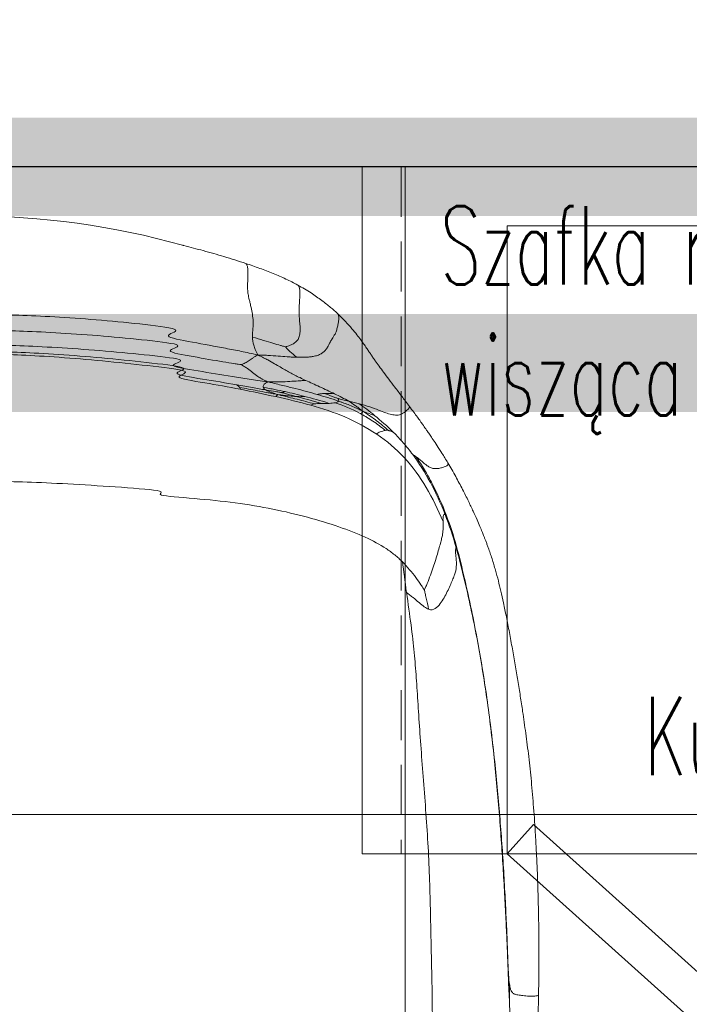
# Model space of a CAD drawing. Header units: millimetres. Extents: x -2074 to 12588, y -3630 to 101167.
# Tile 48 of 256: x 2720 to 2754, y -1533 to -1483. Entities that reach past the tile are written whole.
import ezdxf

# ---------------------------------------------------------------- set-up
doc = ezdxf.new("R2010")
doc.units = ezdxf.units.MM
doc.linetypes.add('CONTINOUS', pattern=[0])
doc.linetypes.add('DASHED', pattern=[19.05, 12.7, -6.35])
for name, color, linetype, lineweight in [('SelinAr_BUD_posadzka', 7, 'Continuous', 20), ('SelinAr_BUD_posadzka cokoły', 5, 'Continuous', 18), ('SelinAr_BUD_posadzka okładziny ścienne', 5, 'Continuous', 20), ('SelinAr_BUD_ściany', 7, 'Continuous', 25), ('SelinAr_WYP_instalacje elektryczne', 8, 'Continuous', 18), ('SelinAr_WYP_meble', 8, 'Continuous', 18)]:
    doc.layers.add(name, color=color, linetype=linetype, lineweight=lineweight)
doc.styles.add('JACEK_07', font='SIMPLEX.SHX', dxfattribs={"width": 0.7})
doc.linetypes.add('_EL_VEDENI_NN_NADZ', pattern='A,0.39,-0.59,[109,cadkon.shx,S=0.2,R=0,X=0,Y=0],-1.97,0.39,-0.39', length=3.73)

# ---------------------------------------------------------------- blocks, each defined once
blk = doc.blocks.new('*U458')
at = {"linetype": 'Continuous', "lineweight": 15}
blk.add_arc((0, -40.048), 40.048, 74.2828, 105.7171, dxfattribs=at)
for points, knots in [([(14.068, -2.422), (13.7, -2.303), (12.991, -2.074), (11.929, -1.773), (11.221, -1.589), (10.869, -1.502), (10.849, -1.497)], [0, 0, 0, 0, 0.03388257, 0.06531495, 0.09417786, 0.09594636, 0.09594636, 0.09594636, 0.09594636]), ([(16.72, -3.522), (16.52, -3.418), (16.124, -3.212), (15.471, -2.931), (14.788, -2.668), (14.308, -2.504), (14.068, -2.422)], [0, 0, 0, 0, 0.253816, 0.50302, 0.750835, 1, 1, 1, 1]), ([(14.404, -6.172), (14.406, -6.088), (14.411, -5.921), (14.444, -5.655), (14.453, -5.358), (14.411, -5.022), (14.349, -4.715), (14.291, -4.464), (14.248, -4.285), (14.214, -4.133), (14.188, -4.001), (14.171, -3.875), (14.159, -3.698), (14.162, -3.453), (14.172, -3.177), (14.177, -2.948), (14.175, -2.763), (14.161, -2.63), (14.143, -2.543), (14.12, -2.481), (14.096, -2.443), (14.078, -2.425), (14.07, -2.424), (14.068, -2.424)], [0, 0, 0, 0, 0.116749, 0.231252, 0.348063, 0.469698, 0.587057, 0.652455, 0.707893, 0.751585, 0.785411, 0.811976, 0.83419, 0.876991, 0.906494, 0.933999, 0.956647, 0.969416, 0.979155, 0.986663, 0.992782, 0.99825, 1, 1, 1, 1]), ([(16.086, -6.669), (16.112, -6.663), (16.177, -6.647), (16.28, -6.615), (16.395, -6.569), (16.51, -6.51), (16.617, -6.432), (16.729, -6.314), (16.809, -6.138), (16.842, -5.904), (16.841, -5.673), (16.826, -5.466), (16.808, -5.298), (16.795, -5.154), (16.786, -5.031), (16.782, -4.912), (16.783, -4.786), (16.791, -4.623), (16.804, -4.426), (16.818, -4.203), (16.827, -3.978), (16.824, -3.802), (16.807, -3.68), (16.785, -3.603), (16.757, -3.554), (16.734, -3.528), (16.722, -3.525), (16.72, -3.524)], [0, 0, 0, 0, 0.020264, 0.050445, 0.086987, 0.129177, 0.176708, 0.229502, 0.322898, 0.424762, 0.526906, 0.59972, 0.663697, 0.715712, 0.756687, 0.788814, 0.821404, 0.848613, 0.875264, 0.908566, 0.938379, 0.961415, 0.973917, 0.983516, 0.991399, 0.99854, 1, 1, 1, 1]), ([(18.74, -4.973), (18.627, -4.87), (18.383, -4.65), (17.938, -4.299), (17.393, -3.911), (16.951, -3.656), (16.72, -3.522)], [0, 0, 0, 0, 0.2045397, 0.4415822, 0.708365, 1, 1, 1, 1]), ([(16.677, -7.204), (16.83, -7.206), (17.065, -7.209), (17.325, -7.189), (17.535, -7.16), (17.739, -7.109), (17.923, -7.027), (18.073, -6.912), (18.191, -6.768), (18.284, -6.607), (18.357, -6.455), (18.424, -6.326), (18.487, -6.228), (18.54, -6.15), (18.59, -6.073), (18.656, -5.957), (18.721, -5.766), (18.768, -5.565), (18.799, -5.374), (18.812, -5.216), (18.805, -5.109), (18.789, -5.049), (18.77, -5.005), (18.753, -4.986), (18.741, -4.973)], [0, 0, 0, 0, 0.075284, 0.115885, 0.159101, 0.221749, 0.29144, 0.368847, 0.467542, 0.565169, 0.653443, 0.724349, 0.776636, 0.801781, 0.822522, 0.855862, 0.886473, 0.916276, 0.943084, 0.963982, 0.978661, 0.984523, 0.989884, 1, 1, 1, 1]), ([(22.416, -9.706), (22.283, -9.53), (22.021, -9.183), (21.676, -8.732), (21.372, -8.33), (21.108, -7.98), (20.879, -7.67), (20.699, -7.421), (20.559, -7.22), (20.449, -7.06), (20.341, -6.9), (20.221, -6.722), (20.085, -6.525), (19.922, -6.299), (19.727, -6.041), (19.475, -5.733), (19.155, -5.372), (18.885, -5.112), (18.743, -4.975)], [0, 0, 0, 0, 0.1022935, 0.2009115, 0.2920292, 0.3719669, 0.4429456, 0.507739, 0.547029, 0.5835175, 0.6180023, 0.6554379, 0.7008454, 0.7436708, 0.7946901, 0.8544621, 0.923002, 1, 1, 1, 1]), ([(-14.685, -7.085), (-14.512, -7.045), (-14.236, -6.985), (-13.709, -6.875), (-12.778, -6.694), (-11.363, -6.436), (-9.564, -6.114), (-7.608, -5.803), (-8.945, -5.527), (-6.707, -5.304), (-4.53, -5.15), (-2.623, -5.062), (-1.192, -5.032), (0, -5.032), (1.192, -5.032), (2.623, -5.062), (4.53, -5.15), (6.707, -5.304), (8.945, -5.527), (11.108, -5.803), (9.564, -6.114), (11.363, -6.436), (12.778, -6.694), (13.709, -6.875), (14.236, -6.985), (14.512, -7.045), (14.685, -7.085)], [0, 0, 0, 0, 0.25, 0.5, 1, 2, 3, 4, 5, 6, 7, 8, 9, 10, 11, 12, 13, 14, 15, 16, 17, 18, 19, 19.5, 19.75, 20, 20, 20, 20]), ([(-13.83, -7.576), (-13.802, -7.573), (-13.696, -7.558), (-13.4, -7.516), (-12.722, -7.408), (-11.418, -7.172), (-9.663, -6.877), (-7.71, -6.589), (-9.047, -6.329), (-6.799, -6.113), (-4.588, -5.957), (-2.644, -5.863), (-1.198, -5.831), (0, -5.831), (1.198, -5.831), (2.644, -5.863), (4.588, -5.957), (6.799, -6.113), (9.047, -6.329), (11.21, -6.589), (9.663, -6.877), (11.418, -7.172), (12.722, -7.408), (13.4, -7.516), (13.696, -7.558), (13.802, -7.573), (13.83, -7.576)], [0, 0, 0, 0, 0.25, 0.5, 1, 2, 3, 4, 5, 6, 7, 8, 9, 10, 11, 12, 13, 14, 15, 16, 17, 18, 19, 19.5, 19.75, 20, 20, 20, 20]), ([(14.685, -7.085), (14.653, -7.025), (14.606, -6.934), (14.532, -6.771), (14.438, -6.51), (14.407, -6.304), (14.404, -6.172)], [0, 0, 0, 0, 0.25, 0.5, 1, 2, 2, 2, 2]), ([(16.086, -6.669), (16.066, -6.664), (15.99, -6.644), (15.787, -6.587), (15.335, -6.457), (14.817, -6.298), (14.404, -6.172)], [0, 0, 0, 0, 0.25, 0.5, 1, 2, 2, 2, 2]), ([(-15.191, -8.459), (-14.99, -8.431), (-14.677, -8.386), (-14.096, -8.298), (-13.104, -8.14), (-11.656, -7.898), (-9.825, -7.618), (-7.849, -7.351), (-9.174, -7.097), (-6.909, -6.879), (-4.659, -6.716), (-2.676, -6.614), (-1.209, -6.58), (0, -6.58), (1.209, -6.58), (2.676, -6.614), (4.659, -6.716), (6.909, -6.879), (9.174, -7.097), (11.349, -7.351), (9.825, -7.618), (11.656, -7.898), (13.104, -8.14), (14.096, -8.298), (14.677, -8.386), (14.99, -8.431), (15.191, -8.459)], [0, 0, 0, 0, 0.25, 0.5, 1, 2, 3, 4, 5, 6, 7, 8, 9, 10, 11, 12, 13, 14, 15, 16, 17, 18, 19, 19.5, 19.75, 20, 20, 20, 20]), ([(16.086, -6.669), (16.094, -6.678), (16.124, -6.709), (16.201, -6.787), (16.363, -6.947), (16.541, -7.099), (16.677, -7.204)], [0, 0, 0, 0, 0.25, 0.5, 1, 2, 2, 2, 2]), ([(13.83, -7.576), (13.845, -7.572), (13.896, -7.555), (14.018, -7.504), (14.182, -7.412), (14.351, -7.289), (14.513, -7.18), (14.613, -7.122), (14.685, -7.085)], [0, 0, 0, 0, 0.25, 0.5, 1, 1.5, 1.75, 2, 2, 2, 2]), ([(14.685, -7.085), (14.809, -7.146), (14.983, -7.232), (15.262, -7.378), (15.653, -7.595), (16.075, -7.851), (16.554, -8.109), (16.92, -8.285), (17.132, -8.384)], [0, 0, 0, 0, 0.25, 0.5, 1, 2, 3, 4, 4, 4, 4]), ([(14.685, -7.085), (14.835, -7.088), (15.056, -7.097), (15.434, -7.119), (15.844, -7.151), (16.21, -7.179), (16.482, -7.196), (16.613, -7.202), (16.677, -7.204)], [0, 0, 0, 0, 0.25, 0.5, 1, 1.5, 1.75, 2, 2, 2, 2]), ([(13.83, -7.576), (13.845, -7.584), (13.895, -7.614), (14.011, -7.684), (14.212, -7.817), (14.419, -7.984), (14.621, -8.144), (14.836, -8.278), (15.002, -8.368), (15.111, -8.422), (15.191, -8.459)], [0, 0, 0, 0, 0.25, 0.5, 1, 2, 3, 3.5, 3.75, 4, 4, 4, 4]), ([(14.963, -8.735), (14.957, -8.696), (14.962, -8.636), (15.031, -8.559), (15.1, -8.509), (15.151, -8.48), (15.191, -8.459)], [0, 0, 0, 0, 1, 1.5, 1.75, 2, 2, 2, 2]), ([(15.191, -8.459), (15.339, -8.463), (15.554, -8.464), (15.922, -8.456), (16.319, -8.436), (16.674, -8.411), (16.94, -8.393), (17.068, -8.386), (17.132, -8.384)], [0, 0, 0, 0, 0.25, 0.5, 1, 1.5, 1.75, 2, 2, 2, 2]), ([(15.191, -8.459), (15.365, -8.499), (15.624, -8.56), (16.08, -8.668), (16.799, -8.845), (17.353, -8.994), (17.716, -9.098)], [0, 0, 0, 0, 0.25, 0.5, 1, 2, 2, 2, 2]), ([(13.614, -8.608), (13.89, -8.656), (14.289, -8.726), (14.764, -8.81), (14.978, -8.848), (15.079, -8.865)], [19, 19, 19, 19, 19.5, 19.75, 20, 20, 20, 20]), ([(15.703, -9.106), (15.582, -9.083), (15.397, -9.047), (15.062, -8.982), (14.511, -8.877), (14.057, -8.792), (13.754, -8.736)], [0, 0, 0, 0, 0.25, 0.5, 1, 2, 2, 2, 2]), ([(13.754, -8.736), (13.758, -8.741), (13.766, -8.75), (13.777, -8.768), (13.789, -8.798), (13.791, -8.822), (13.793, -8.837)], [0, 0, 0, 0, 0.25, 0.5, 1, 2, 2, 2, 2]), ([(14.963, -8.735), (15.069, -8.755), (15.271, -8.792), (15.647, -8.865), (15.903, -8.918), (16.069, -8.955)], [0, 0, 0, 0, 0.25, 0.5, 1, 1, 1, 1]), ([(15.079, -8.865), (15.28, -8.9), (15.541, -8.944), (15.773, -8.982), (15.879, -9), (15.918, -9.006), (15.929, -9.008)], [0, 0, 0, 0, 1, 1.5, 1.75, 2, 2, 2, 2]), ([(15.703, -9.106), (15.64, -9.086), (15.553, -9.056), (15.414, -9.008), (15.226, -8.938), (15.126, -8.892), (15.079, -8.865)], [0, 0, 0, 0, 0.25, 0.5, 1, 2, 2, 2, 2]), ([(16.069, -8.955), (16.041, -8.966), (16, -8.982), (15.959, -8.997), (15.939, -9.004), (15.931, -9.007), (15.929, -9.008)], [0, 0, 0, 0, 1, 1.5, 1.75, 2, 2, 2, 2]), ([(16.638, -9.204), (16.464, -9.158), (16.245, -9.098), (16.056, -9.044), (15.97, -9.019), (15.938, -9.01), (15.929, -9.008)], [0, 0, 0, 0, 1, 1.5, 1.75, 2, 2, 2, 2]), ([(15.703, -9.106), (15.693, -9.113), (15.679, -9.123), (15.655, -9.141), (15.623, -9.17), (15.604, -9.194), (15.595, -9.21)], [0, 0, 0, 0, 0.25, 0.5, 1, 2, 2, 2, 2]), ([(15.703, -9.106), (15.783, -9.117), (15.898, -9.131), (16.087, -9.153), (16.362, -9.184), (16.538, -9.198), (16.638, -9.204)], [0, 0, 0, 0, 0.25, 0.5, 1, 2, 2, 2, 2]), ([(15.703, -9.106), (15.818, -9.134), (15.994, -9.176), (16.314, -9.253), (16.841, -9.383), (17.275, -9.497), (17.562, -9.58)], [0, 0, 0, 0, 0.25, 0.5, 1, 2, 2, 2, 2]), ([(17.083, -9.201), (17.025, -9.206), (16.932, -9.211), (16.798, -9.211), (16.71, -9.208), (16.663, -9.206), (16.638, -9.204)], [0, 0, 0, 0, 1, 1.5, 1.75, 2, 2, 2, 2]), ([(17.716, -9.098), (17.742, -9.093), (17.795, -9.082), (17.907, -9.062), (18.004, -9.051), (18.078, -9.047)], [0, 0, 0, 0, 0.25, 0.5, 1, 1, 1, 1]), ([(18.078, -9.047), (18.223, -9.099), (18.432, -9.176), (18.634, -9.255), (18.73, -9.293), (18.766, -9.308), (18.776, -9.312)], [0, 0, 0, 0, 1, 1.5, 1.75, 2, 2, 2, 2]), ([(18.622, -9.517), (18.665, -9.509), (18.723, -9.493), (18.776, -9.465), (18.793, -9.447), (18.799, -9.437)], [0, 0, 0, 0, 0.5, 0.75, 1, 1, 1, 1]), ([(19.319, -9.446), (19.221, -9.421), (19.066, -9.382), (18.899, -9.341), (18.817, -9.322), (18.785, -9.314), (18.776, -9.312)], [0, 0, 0, 0, 1, 1.5, 1.75, 2, 2, 2, 2]), ([(18.799, -9.437), (18.81, -9.418), (18.81, -9.382), (18.793, -9.342), (18.782, -9.322), (18.778, -9.314), (18.776, -9.312)], [0, 0, 0, 0, 1, 1.5, 1.75, 2, 2, 2, 2]), ([(20.036, -9.953), (19.954, -9.911), (19.83, -9.85), (19.61, -9.749), (19.359, -9.644), (19.121, -9.552), (18.936, -9.485), (18.844, -9.453), (18.799, -9.437)], [0, 0, 0, 0, 0.25, 0.5, 1, 1.5, 1.75, 2, 2, 2, 2]), ([(19.319, -9.446), (19.368, -9.458), (19.464, -9.482), (19.646, -9.527), (19.774, -9.559), (19.856, -9.58)], [0, 0, 0, 0, 0.25, 0.5, 1, 1, 1, 1]), ([(20.036, -9.953), (19.987, -9.914), (19.914, -9.858), (19.789, -9.762), (19.591, -9.618), (19.431, -9.513), (19.319, -9.446)], [0, 0, 0, 0, 0.25, 0.5, 1, 2, 2, 2, 2]), ([(19.856, -9.58), (20.034, -9.627), (20.358, -9.712), (20.814, -9.883), (21.186, -10.029), (21.484, -10.122), (21.719, -10.16), (21.9, -10.14), (22.063, -10.082), (22.209, -9.975), (22.324, -9.865), (22.377, -9.81), (22.405, -9.774), (22.418, -9.755), (22.425, -9.739), (22.427, -9.721), (22.424, -9.71), (22.416, -9.707), (22.415, -9.707)], [0, 0, 0, 0, 0.216582, 0.392545, 0.536854, 0.656793, 0.753608, 0.794831, 0.833438, 0.906438, 0.936482, 0.957998, 0.965886, 0.972499, 0.978458, 0.984388, 0.997783, 1, 1, 1, 1]), ([(20.036, -9.953), (20.034, -9.966), (20.029, -9.982), (20.013, -10.007), (19.976, -10.04), (19.935, -10.058), (19.904, -10.068)], [0, 0, 0, 0, 0.25, 0.5, 1, 2, 2, 2, 2]), ([(20.036, -9.953), (20.087, -9.971), (20.159, -9.998), (20.279, -10.041), (20.454, -10.106), (20.577, -10.152), (20.652, -10.181)], [0, 0, 0, 0, 0.25, 0.5, 1, 2, 2, 2, 2]), ([(20.036, -9.953), (20.118, -10.004), (20.245, -10.087), (20.474, -10.243), (20.848, -10.514), (21.148, -10.759), (21.343, -10.932)], [0, 0, 0, 0, 0.25, 0.5, 1, 2, 2, 2, 2]), ([(24.372, -12.58), (24.273, -12.417), (24.089, -12.114), (23.838, -11.723), (23.633, -11.415), (23.472, -11.179), (23.348, -10.999), (23.25, -10.858), (23.167, -10.739), (23.077, -10.611), (22.961, -10.448), (22.809, -10.238), (22.623, -9.982), (22.492, -9.808), (22.42, -9.711)], [0, 0, 0, 0, 0.1269131, 0.2353649, 0.3275236, 0.4040167, 0.4664675, 0.517888, 0.5574719, 0.5998575, 0.6631056, 0.7492561, 0.8607103, 1, 1, 1, 1]), ([(19.904, -10.068), (19.958, -10.097), (20.066, -10.157), (20.282, -10.283), (20.658, -10.523), (20.975, -10.759), (21.181, -10.928)], [0, 0, 0, 0, 0.25, 0.5, 1, 2, 2, 2, 2]), ([(21.343, -10.932), (21.352, -10.934), (21.37, -10.939), (21.411, -10.952), (21.487, -10.98), (21.559, -11.011), (21.607, -11.033)], [0, 0, 0, 0, 0.25, 0.5, 1, 2, 2, 2, 2]), ([(21.607, -11.033), (21.772, -11.198), (22.019, -11.461), (22.344, -11.849), (22.504, -12.057), (22.584, -12.164)], [0, 0, 0, 0, 0.5, 0.75, 1, 1, 1, 1]), ([(22.758, -12.277), (22.83, -12.382), (22.972, -12.597), (23.252, -13.05), (23.724, -13.899), (24.322, -15.224), (24.837, -16.849), (25.231, -18.476), (25.583, -20.073), (25.895, -21.65), (26.165, -23.215), (26.398, -24.768), (26.597, -26.304), (26.768, -27.816), (26.914, -29.297), (27.039, -30.749), (27.145, -32.176), (27.235, -33.579), (27.31, -34.961), (27.371, -36.23), (27.407, -37.119), (27.425, -37.634), (27.433, -37.878), (27.436, -37.972), (27.437, -37.997)], [0, 0, 0, 0, 0.25, 0.5, 1, 2, 3, 4, 5, 6, 7, 8, 9, 10, 11, 12, 13, 14, 15, 16, 17, 17.5, 17.75, 18, 18, 18, 18]), ([(22.758, -12.277), (22.821, -12.325), (22.935, -12.409), (23.117, -12.563), (23.273, -12.698), (23.43, -12.807), (23.611, -12.874), (23.808, -12.881), (24.005, -12.851), (24.18, -12.8), (24.298, -12.748), (24.356, -12.706), (24.388, -12.669), (24.397, -12.627), (24.377, -12.594), (24.367, -12.579)], [0, 0, 0, 0, 0.1820038, 0.3250316, 0.4329114, 0.517121, 0.5910191, 0.6675557, 0.7461566, 0.8167874, 0.8735871, 0.8968118, 0.918418, 0.9618111, 1, 1, 1, 1]), ([(29, -39.702), (29.005, -39.401), (29.013, -38.816), (29.019, -37.97), (29.018, -37.198), (29.013, -36.517), (29.006, -35.941), (28.997, -35.483), (28.99, -35.13), (28.983, -34.856), (28.977, -34.626), (28.971, -34.424), (28.962, -34.151), (28.949, -33.746), (28.925, -33.15), (28.891, -32.405), (28.835, -31.389), (28.753, -30.176), (28.639, -28.839), (28.505, -27.575), (28.354, -26.388), (28.207, -25.362), (28.07, -24.469), (27.943, -23.676), (27.808, -22.869), (27.664, -22.048), (27.513, -21.225), (27.364, -20.447), (27.22, -19.746), (27.084, -19.14), (26.949, -18.585), (26.802, -18.037), (26.632, -17.475), (26.482, -17.035), (26.372, -16.732), (26.311, -16.569), (26.253, -16.42), (26.192, -16.263), (26.113, -16.067), (26.003, -15.803), (25.854, -15.458), (25.659, -15.028), (25.414, -14.512), (25.115, -13.917), (24.763, -13.254), (24.505, -12.809), (24.369, -12.576)], [0, 0, 0, 0, 0.031509, 0.061285, 0.088403, 0.112238, 0.13238, 0.148583, 0.160139, 0.169192, 0.177217, 0.184214, 0.190206, 0.205762, 0.226548, 0.252495, 0.283604, 0.332807, 0.379506, 0.423727, 0.465496, 0.504487, 0.531808, 0.559656, 0.588064, 0.617192, 0.64738, 0.677785, 0.705654, 0.73036, 0.751899, 0.775068, 0.800558, 0.825125, 0.832824, 0.839853, 0.846224, 0.852046, 0.859895, 0.870872, 0.884848, 0.901778, 0.921751, 0.944854, 0.971054, 1, 1, 1, 1]), ([(22.061, -17.632), (21.997, -17.569), (21.868, -17.446), (21.597, -17.214), (21.083, -16.839), (20.211, -16.368), (18.849, -15.832), (17.246, -15.345), (15.475, -14.927), (13.549, -14.602), (11.479, -14.396), (9.228, -14.229), (10.257, -14.024), (7.712, -13.823), (5.238, -13.666), (3.059, -13.563), (1.4, -13.522), (0, -13.516), (-1.4, -13.522), (-3.059, -13.563), (-5.238, -13.666), (-7.712, -13.823), (-6.757, -14.024), (-9.228, -14.229), (-11.479, -14.396), (-13.549, -14.602), (-15.475, -14.927), (-17.246, -15.345), (-18.849, -15.832), (-20.211, -16.368), (-21.083, -16.839), (-21.597, -17.214), (-21.868, -17.446), (-21.997, -17.569), (-22.061, -17.632)], [0, 0, 0, 0, 0.25, 0.5, 1, 2, 3, 4, 5, 6, 7, 8, 9, 10, 11, 12, 13, 14, 15, 16, 17, 18, 19, 20, 21, 22, 23, 24, 25, 26, 27, 27.5, 27.75, 28, 28, 28, 28]), ([(23.175, -19.065), (23.181, -19.053), (23.201, -19.009), (23.251, -18.898), (23.349, -18.671), (23.487, -18.303), (23.633, -17.896), (23.759, -17.512), (23.867, -17.143), (23.957, -16.814), (24.032, -16.551), (24.087, -16.335), (24.119, -16.148), (24.134, -15.981), (24.138, -15.83), (24.136, -15.692), (24.132, -15.607), (24.13, -15.567)], [0, 0, 0, 0, 0.25, 0.5, 1, 2, 3, 4, 5, 6, 7, 8, 9, 10, 11, 12, 13, 13, 13, 13]), ([(24.797, -16.899), (24.959, -17.464), (25.237, -18.59), (25.596, -20.193), (25.905, -21.742), (26.169, -23.267), (26.395, -24.78), (26.591, -26.29), (26.758, -27.789), (26.9, -29.267), (27.021, -30.719), (27.124, -32.143), (27.212, -33.535), (27.289, -34.892), (27.352, -36.144), (27.393, -37.044), (27.416, -37.633), (27.429, -37.964), (27.435, -38.129), (27.438, -38.212)], [0, 0, 0, 0, 1, 2, 3, 4, 5, 6, 7, 8, 9, 10, 11, 12, 13, 14, 14.5, 14.75, 15, 15, 15, 15]), ([(22.061, -17.632), (22.314, -17.885), (22.661, -18.308), (22.971, -18.75), (23.11, -18.961), (23.161, -19.043), (23.175, -19.065)], [30, 30, 30, 30, 31, 31.5, 31.75, 32, 32, 32, 32]), ([(23.175, -19.065), (23.184, -19.099), (23.214, -19.224), (23.29, -19.552), (23.353, -19.845), (23.394, -20.047)], [0, 0, 0, 0, 0.25, 0.5, 1, 1, 1, 1]), ([(22.268, -19.19), (22.347, -19.75), (22.511, -20.902), (22.664, -22.269), (22.765, -23.515), (22.854, -24.882), (22.949, -26.361), (23.067, -27.945), (23.196, -29.606), (23.321, -31.313), (23.42, -33.028), (23.472, -34.708), (23.503, -36.346), (23.54, -37.931), (23.572, -39.475), (23.591, -40.991), (23.579, -42.898), (23.531, -45.165), (23.483, -46.914), (23.451, -47.959), (23.43, -48.517), (23.416, -48.869)], [0, 0, 0, 0, 1, 2, 3, 4, 5, 6, 7, 8, 9, 10, 11, 12, 13, 14, 15, 16, 16.5, 16.75, 17, 17, 17, 17]), ([(23.394, -20.047), (23.259, -19.996), (23.014, -19.799), (22.661, -19.498), (22.442, -19.321), (22.327, -19.233), (22.268, -19.19)], [0, 0, 0, 0, 1, 1.5, 1.75, 2, 2, 2, 2]), ([(27.437, -37.997), (27.438, -38.015), (27.441, -38.081), (27.448, -38.253), (27.465, -38.605), (27.487, -38.916), (27.507, -39.073)], [16, 16, 16, 16, 16.25, 16.5, 17, 18, 18, 18, 18]), ([(27.437, -37.997), (27.437, -38.005), (27.437, -38.033), (27.438, -38.105), (27.438, -38.169), (27.438, -38.212)], [0, 0, 0, 0, 0.25, 0.5, 1, 1, 1, 1]), ([(27.438, -38.212), (27.441, -38.295), (27.446, -38.46), (27.458, -38.789), (27.479, -39.351), (27.502, -39.78), (27.523, -40)], [0, 0, 0, 0, 0.25, 0.5, 1, 2, 2, 2, 2]), ([(27.507, -39.073), (27.52, -39.163), (27.544, -39.325), (27.598, -39.482), (27.654, -39.568), (27.71, -39.621), (27.767, -39.654), (27.846, -39.679), (27.99, -39.705), (28.21, -39.736), (28.453, -39.758), (28.639, -39.763), (28.792, -39.759), (28.915, -39.747), (28.982, -39.726), (29.002, -39.712), (28.999, -39.703), (28.998, -39.702)], [0, 0, 0, 0, 0.173593, 0.312558, 0.417844, 0.475211, 0.518708, 0.555021, 0.591604, 0.679166, 0.772799, 0.817509, 0.8601, 0.935198, 0.966248, 0.994261, 1, 1, 1, 1]), ([(27.523, -40), (27.527, -40.277), (27.532, -40.77), (27.532, -41.376), (27.527, -41.879), (27.516, -42.311), (27.5, -42.693), (27.476, -43.044), (27.445, -43.382), (27.406, -43.724), (27.346, -44.095), (27.25, -44.521), (27.116, -44.983), (26.939, -45.462), (26.725, -45.925), (26.481, -46.338), (26.211, -46.699), (25.924, -47.004), (25.585, -47.281), (25.162, -47.558), (24.69, -47.857), (24.286, -48.142), (23.927, -48.425), (23.677, -48.635), (23.525, -48.77), (23.416, -48.869)], [0, 0, 0, 0, 1, 2, 3, 4, 5, 6, 7, 8, 9, 10, 11, 12, 13, 14, 15, 16, 17, 18, 19, 20, 20.5, 20.75, 21, 21, 21, 21]), ([(24.851, -53.812), (24.993, -53.71), (25.262, -53.519), (25.586, -53.261), (25.848, -53.038), (26.062, -52.844), (26.237, -52.676), (26.381, -52.532), (26.501, -52.406), (26.623, -52.273), (26.742, -52.134), (26.858, -51.986), (26.968, -51.837), (27.081, -51.669), (27.208, -51.465), (27.346, -51.223), (27.49, -50.959), (27.628, -50.687), (27.748, -50.429), (27.851, -50.191), (27.939, -49.967), (28.022, -49.74), (28.122, -49.446), (28.236, -49.07), (28.356, -48.605), (28.459, -48.119), (28.539, -47.631), (28.595, -47.123), (28.636, -46.587), (28.676, -46.022), (28.72, -45.407), (28.763, -44.881), (28.798, -44.45), (28.825, -44.101), (28.856, -43.67), (28.883, -43.219), (28.907, -42.758), (28.928, -42.296), (28.948, -41.767), (28.967, -41.161), (28.986, -40.464), (28.995, -39.967), (29, -39.702)], [0, 0, 0, 0, 0.032059, 0.060161, 0.085054, 0.10708, 0.126226, 0.142346, 0.156428, 0.169516, 0.188022, 0.203974, 0.219152, 0.238072, 0.261659, 0.290109, 0.32277, 0.354053, 0.382911, 0.408527, 0.431123, 0.453671, 0.478255, 0.518461, 0.560347, 0.601066, 0.637845, 0.670763, 0.701924, 0.733106, 0.76373, 0.79383, 0.806007, 0.82116, 0.839438, 0.861055, 0.877606, 0.896194, 0.917209, 0.941134, 0.968519, 1, 1, 1, 1])]:
    blk.add_open_spline(points, degree=3, knots=knots, dxfattribs=at)
for points in [[(-13.614, -8.608), (-13.061, -8.511), (-11.868, -8.309), (-10.005, -8.03), (-8.001, -7.762), (-9.293, -7.494), (-7, -7.254), (-4.74, -7.07), (-2.746, -6.953), (-1.248, -6.912), (0, -6.912), (1.248, -6.912), (2.746, -6.953), (4.74, -7.07), (7, -7.254), (9.293, -7.494), (11.501, -7.762), (10.005, -8.03), (11.868, -8.309), (13.061, -8.511), (13.614, -8.608)], [(13.793, -8.837), (13.191, -8.72), (11.985, -8.499), (10.106, -8.209), (11.587, -7.937), (9.359, -7.659), (7.048, -7.407), (4.774, -7.213), (2.769, -7.089), (1.26, -7.046), (0, -7.045), (-1.26, -7.046), (-2.769, -7.089), (-4.774, -7.213), (-7.048, -7.407), (-9.359, -7.659), (-8.087, -7.937), (-10.106, -8.209), (-11.985, -8.499), (-13.191, -8.72), (-13.793, -8.837)], [(17.132, -8.384), (17.343, -8.482), (17.824, -8.7), (18.345, -8.942), (18.598, -9.065)], [(13.754, -8.736), (13.722, -8.697), (13.662, -8.652), (13.614, -8.608)], [(15.595, -9.21), (14.994, -9.079), (14.394, -8.954), (13.793, -8.837)], [(15.079, -8.865), (14.984, -8.812), (14.969, -8.774), (14.963, -8.735)], [(16.069, -8.955), (16.402, -9.028), (16.716, -9.107), (17.083, -9.201)], [(17.387, -9.646), (16.796, -9.48), (16.195, -9.342), (15.595, -9.21)], [(16.638, -9.204), (16.985, -9.296), (17.445, -9.413), (17.934, -9.563)], [(17.083, -9.201), (17.45, -9.296), (17.87, -9.406), (18.315, -9.551)], [(18.799, -9.437), (18.433, -9.311), (18.078, -9.202), (17.716, -9.098)], [(18.078, -9.047), (18.226, -9.041), (18.412, -9.051), (18.598, -9.065)], [(18.315, -9.551), (18.431, -9.544), (18.536, -9.534), (18.622, -9.517)], [(18.598, -9.065), (18.85, -9.187), (19.095, -9.311), (19.319, -9.446)], [(19.904, -10.068), (19.472, -9.836), (19.041, -9.661), (18.622, -9.517)], [(17.562, -9.58), (17.467, -9.593), (17.418, -9.617), (17.387, -9.646)], [(20.746, -11.126), (20.234, -10.78), (19.14, -10.197), (17.978, -9.812), (17.387, -9.646)], [(17.934, -9.563), (17.798, -9.565), (17.657, -9.567), (17.562, -9.58)], [(18.315, -9.551), (18.198, -9.558), (18.069, -9.561), (17.934, -9.563)], [(19.856, -9.58), (20.102, -9.75), (20.359, -9.942), (20.652, -10.181)], [(20.652, -10.181), (20.946, -10.419), (21.276, -10.704), (21.607, -11.033)], [(21.181, -10.928), (21.138, -10.937), (21.058, -10.961), (20.923, -10.995), (20.806, -11.042), (20.762, -11.094), (20.746, -11.126)], [(21.343, -10.932), (21.271, -10.915), (21.225, -10.92), (21.181, -10.928)], [(20.746, -11.126), (21.258, -11.471), (22.211, -12.268), (23.317, -13.81), (23.881, -14.974), (24.13, -15.567)], [(22.584, -12.164), (22.638, -12.195), (22.698, -12.235), (22.758, -12.277)], [(24.233, -15.209), (24.014, -14.651), (23.506, -13.557), (22.9, -12.592), (22.584, -12.164)], [(24.13, -15.567), (24.128, -15.528), (24.126, -15.455), (24.128, -15.371), (24.137, -15.303), (24.153, -15.239), (24.183, -15.2), (24.216, -15.204), (24.233, -15.209)], [(24.233, -15.209), (24.452, -15.766), (24.636, -16.333), (24.797, -16.899)], [(24.797, -16.899), (24.791, -16.913), (24.778, -16.94), (24.768, -17.002), (24.766, -17.076), (24.768, -17.153), (24.775, -17.244), (24.786, -17.357), (24.798, -17.486), (24.809, -17.626), (24.812, -17.781), (24.803, -17.955), (24.771, -18.14), (24.705, -18.327), (24.611, -18.547), (24.492, -18.831), (24.351, -19.146), (24.188, -19.461), (23.99, -19.763), (23.747, -20.04), (23.53, -20.098), (23.394, -20.047)], [(22.268, -19.19), (22.19, -18.63), (22.114, -18.085), (22.061, -17.632)], [(27.507, -39.073), (27.514, -39.417), (27.519, -39.723), (27.523, -40)]]:
    blk.add_open_spline(points, degree=3, dxfattribs=at)
blk = doc.blocks.new('*U459')
for points in [[(0, 0), (60, 0), (60, -35), (0, -35)], [(33.598, -58.51), (7.4, -35), (8.736, -33.511), (34.933, -57.022)]]:
    blk.add_lwpolyline(points, close=True)
at = {"color": 253, "linetype": 'DASHED', "ltscale": 0.2}
blk.add_lwpolyline([(2, 0), (2, -35)], dxfattribs=at)
for points in [[(7.4, -3), (52.6, -3), (52.6, -35), (7.4, -35), (7.4, -3)], [(42.6, -33), (7.4, -33)]]:
    blk.add_lwpolyline(points)
at = {"char_height": 4, "width": 40.43399, "style": 'JACEK_07'}
for s, insert, attachment_point in [('{\\W0.6;Szafka na mikrofalę - wisząca}', (4, -2), 1), ('{\\W0.6;Kuchenka mikrofalowa}', (50.6, -31), 9)]:
    blk.add_mtext(s, dxfattribs=dict(at, insert=insert, attachment_point=attachment_point))
blk = doc.blocks.new('ewerwerwerwe')
at = {"layer": 'SelinAr_BUD_ściany'}
blk.add_lwpolyline([(2827.157, 1750.241), (2827.157, 1522.241), (2837.157, 1522.241), (2837.157, 1512.241), (2807.157, 1512.241), (2807.157, 1452.241), (2797.157, 1452.241), (2797.157, 1509.741), (2567.157, 1509.741), (2567.157, 1357.241), (2797.157, 1357.241), (2797.157, 1362.241), (2807.157, 1362.241), (2807.157, 1357.241), (2868.357, 1357.241), (2868.357, 1344.741)], dxfattribs=at)
at = {"layer": 'SelinAr_WYP_instalacje elektryczne'}
blk.add_blockref('*U459', (2737.157, 1509.741), dxfattribs=at)
at = {"layer": 'SelinAr_WYP_meble'}
blk.add_blockref('*U458', (2717.157, 1507.241), dxfattribs=at)

msp = doc.modelspace()

# ---------------------------------------------------------------- block references
msp.add_blockref('ewerwerwerwe', (0, -3000))

# ---------------------------------------------------------------- next in the draw order: linework, layer by layer
at = {"layer": 'SelinAr_BUD_posadzka'}
for points in [[(2827.157, -1249.759), (2827.157, -1477.759), (2837.157, -1477.759), (2837.157, -1487.759), (2807.157, -1487.759), (2807.157, -1547.759), (2797.157, -1547.759), (2797.157, -1490.259), (2567.157, -1490.259), (2567.157, -1642.759), (2797.157, -1642.759), (2797.157, -1637.759), (2807.157, -1637.759), (2807.157, -1642.759), (2868.357, -1642.759), (2868.357, -1655.259)], [(2739.354, -1642.759), (2739.354, -1490.259)], [(2797.157, -1523.259), (2567.157, -1523.259)]]:
    msp.add_lwpolyline(points, dxfattribs=at)
at = {"layer": 'SelinAr_BUD_posadzka cokoły', "linetype": '_EL_VEDENI_NN_NADZ', "ltscale": 3, "const_width": 5}
msp.add_lwpolyline([(2797.157, -1547.759), (2797.157, -1490.259), (2567.157, -1490.259), (2567.157, -1642.759), (2797.157, -1642.759), (2797.157, -1637.759)], dxfattribs=at)
at = {"layer": 'SelinAr_BUD_posadzka okładziny ścienne', "color": 114, "linetype": 'CONTINOUS', "ltscale": 0.2, "const_width": 5}
msp.add_lwpolyline([(2577.157, -1500.259), (2787.157, -1500.259), (2787.157, -1632.832), (2577.157, -1632.759)], dxfattribs=at)

doc.saveas('drawing.dxf')
